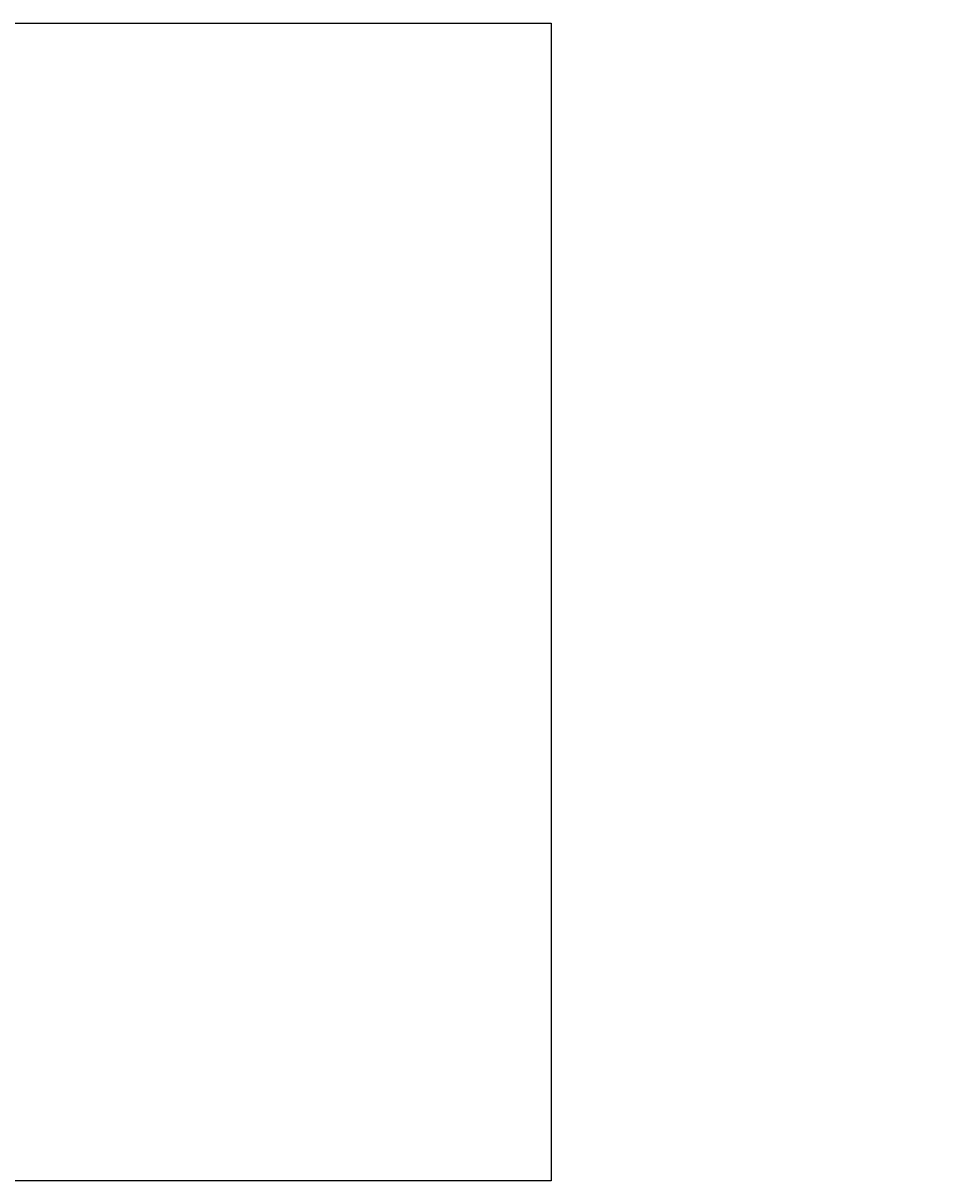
# Model space of a CAD drawing. Header units: millimetres. Extents: x 19005 to 129500, y -3989 to 12792.
# Tile 20 of 20: x 116326 to 129500, y -3989 to 12792. Entities that reach past the tile are written whole.
import ezdxf

# ---------------------------------------------------------------- set-up
doc = ezdxf.new("R2010")
doc.units = ezdxf.units.MM
doc.styles.get("Standard").update_dxf_attribs({"font": 'arial.ttf'})
doc.styles.add('style1', font='txt.shx')

msp = doc.modelspace()

# ---------------------------------------------------------------- linework, layer by layer
msp.add_lwpolyline([(19005.1, 12791.7), (123982.6, 12791.7), (123982.6, -3988.8), (19005.1, -3988.8)], close=True)

# ---------------------------------------------------------------- texts
at = {"linetype": 'ByBlock', "attachment_point": 1}
for s, width, insert, char_height in [('\\pi-195,l260,t260;{\\fTahoma|b0|i0|c0|p34;* TOP 18 GAUGE 202 GRADE S.S TO  USE}', 2262.982, (107187.9, 4081.1), 65), ('\\pi-195,l260,t260;{\\fTahoma|b0|i0|c0|p34;* TOP 18 GAUGE 202 GRADE S.S TO  USE}', 2262.982, (112294, 4048.9), 65), ('\\pi-195,l260,t260;{\\fTahoma|b0|i0|c0|p34;* S.S 304 BAFFLE FILTER}', 2262.982, (107187.9, 3932.9), 65), ('\\pi-195,l260,t260;{\\fTahoma|b0|i0|c0|p34;* S.S 304 BAFFLE FILTER}', 2262.982, (112294, 3900.6), 65), ('\\pi-165,l220,t220;{\\fTahoma|b0|i0|c0|p34;         16 GAUGE.}', 689.005, (106476.2, 3393.2), 55), ('\\pi-165,l220,t220;{\\fTahoma|b0|i0|c0|p34;         16 GAUGE.}', 689.005, (111582.3, 3360.9), 55)]:
    msp.add_mtext_dynamic_manual_height_columns(s, width=width, gutter_width=1, heights=[53.5], dxfattribs=dict(at, insert=insert, char_height=char_height))
at = {"linetype": 'ByBlock', "insert": (101224.6, 2325.5), "char_height": 40, "width": 1448.518, "attachment_point": 1, "style": 'style1'}
msp.add_mtext('{\\fTahoma|b0|i0|c0|p34;\\H1.25x;                   TOP 16 GAUGE \\P\\pi404.26;304 GRADE S.S \\H0.8x;^I}', dxfattribs=at)

doc.saveas('drawing.dxf')
